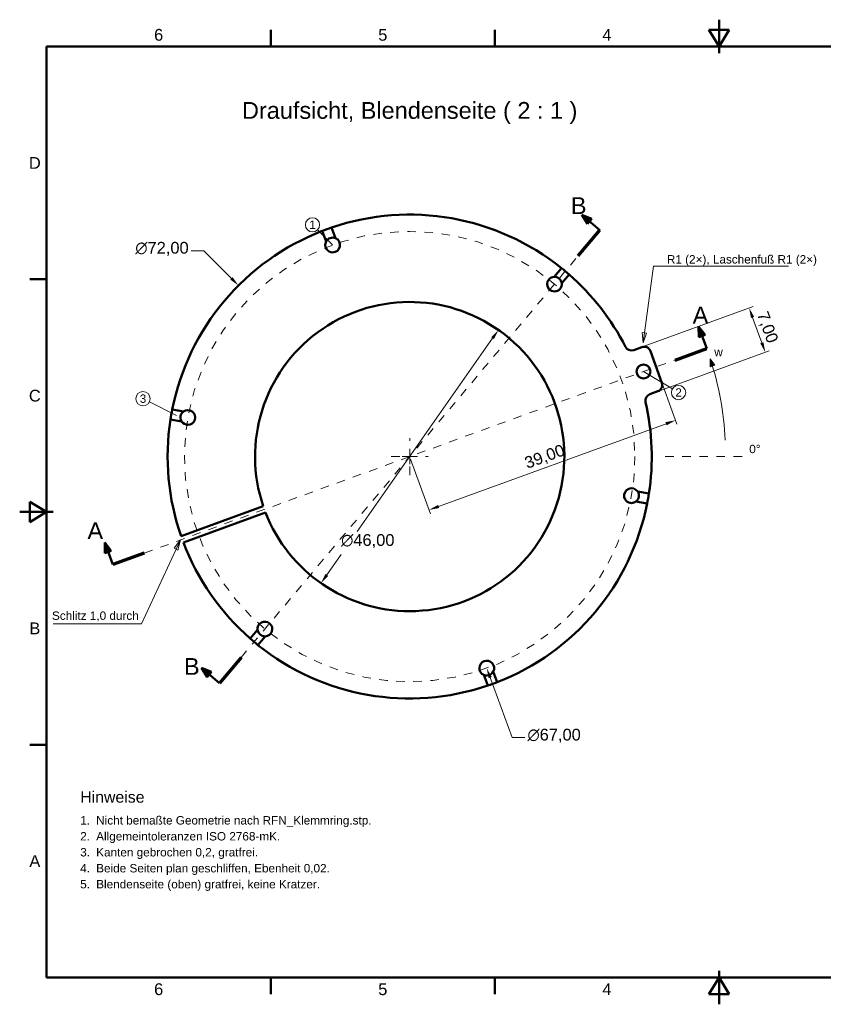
# Model space of a CAD drawing. Header units: inches. Extents: x 0.8 to 17.2, y 0.6 to 12.1.
# Tile 1 of 2: x 0.8 to 10.2, y 0.6 to 12.1. Entities that reach past the tile are written whole.
import ezdxf
from ezdxf.enums import TextEntityAlignment as Align

# ---------------------------------------------------------------- set-up
doc = ezdxf.new("R2010")
doc.units = ezdxf.units.IN
doc.header["$MEASUREMENT"] = 0
doc.linetypes.add('CENTER2', pattern=[1.125, 0.75, -0.125, 0.125, -0.125])
for name, color, linetype, lineweight in [('BEMASSUNG', 7, 'Continuous', 18), ('MITTELLINIE', 7, 'CENTER2', 18), ('RAHMEN', 7, 'Continuous', 50), ('SCHNITTLINIE', 7, 'Continuous', 50), ('SICHTKANTE', 7, 'Continuous', 50), ('TEXT', 7, 'Continuous', 18)]:
    doc.layers.add(name, color=color, linetype=linetype, lineweight=lineweight)
doc.styles.add('ISO_101', font='arial.ttf')
doc.styles.add('ISO_14', font='arial.ttf')
doc.styles.add('ISO_20', font='arial.ttf')
doc.styles.add('ISO_78', font='arial.ttf')
doc.styles.add('ISO_81', font='arial.ttf')
doc.styles.add('ISO_82', font='arial.ttf')
doc.styles.add('ISO_DWG_RFN', font='arial.ttf')
doc.dimstyles.new('DWG_RFN', dxfattribs={"dimtxt": 0.137795, "dimasz": 0.11811, "dimexe": 0.049213, "dimexo": 0.031496, "dimgap": 0.031496, "dimtad": 1, "dimlfac": 25.4, "dimtxsty": 'ISO_DWG_RFN', "dimcen": 2.5, "dimclrd": 7, "dimclre": 7, "dimclrt": 7, "dimadec": 1, "dimazin": 3, "dimtfac": 1, "dimtmove": 0, "dimatfit": 3, "dimfxl": 0, "dimlwd": 18, "dimlwe": 18})

# ---------------------------------------------------------------- blocks, each defined once
blk = doc.blocks.new('Leader Text3')
at = {"layer": 'BEMASSUNG', "color": 7, "lineweight": 18}
for p, q in [((8.134, 8.443), (8.24, 9.224)), ((8.24, 9.224), (8.358, 9.224)), ((8.11, 8.447), (8.118, 8.326)), ((8.157, 8.44), (8.11, 8.447)), ((8.134, 8.443), (8.118, 8.326)), ((8.118, 8.326), (8.157, 8.44))]:
    blk.add_line(p, q, dxfattribs=at)
at = {"layer": 'BEMASSUNG', "color": 7, "lineweight": 18, "flags": 128}
blk.add_lwpolyline([(8.11, 8.447), (8.118, 8.326), (8.157, 8.44), (8.11, 8.447)], dxfattribs=at)
at = {"layer": 'BEMASSUNG', "color": 7}
blk.add_solid([(8.11, 8.447), (8.118, 8.326), (8.157, 8.44), (8.11, 8.447)], dxfattribs=at)
blk = doc.blocks.new('Leader Text4')
at = {"layer": 'BEMASSUNG', "color": 7, "lineweight": 18}
for p, q in [((2.7, 6.017), (2.629, 5.919)), ((2.651, 5.909), (2.7, 6.017)), ((2.672, 5.899), (2.7, 6.017)), ((2.651, 5.909), (2.247, 5.033)), ((2.629, 5.919), (2.672, 5.899)), ((2.247, 5.033), (2.129, 5.033))]:
    blk.add_line(p, q, dxfattribs=at)
at = {"layer": 'BEMASSUNG', "color": 7, "lineweight": 18, "flags": 128}
blk.add_lwpolyline([(2.672, 5.899), (2.7, 6.017), (2.629, 5.919), (2.672, 5.899)], dxfattribs=at)
at = {"layer": 'BEMASSUNG', "color": 7}
blk.add_solid([(2.672, 5.899), (2.7, 6.017), (2.629, 5.919), (2.672, 5.899)], dxfattribs=at)
blk = doc.blocks.new('*D19')
at = {"layer": 'BEMASSUNG', "color": 7, "lineweight": 18, "transparency": 16777216}
for p, q in [((2.826, 9.405), (2.975, 9.405)), ((2.975, 9.405), (3.298, 9.082)), ((5.386, 6.904), (5.386, 7.084)), ((5.296, 6.994), (5.476, 6.994))]:
    blk.add_line(p, q, dxfattribs=at)
at = {"layer": 'BEMASSUNG', "color": 7, "transparency": 16777216}
blk.add_solid([(3.312, 9.096), (3.284, 9.068), (3.381, 8.998)], dxfattribs=at)
at = {"layer": 'Defpoints', "color": 0, "transparency": 16777216}
for p in [(3.381, 8.998), (7.39, 4.99)]:
    blk.add_point(p, dxfattribs=at)
at = {"layer": 'BEMASSUNG', "color": 7, "lineweight": 18, "transparency": 16777216, "insert": (2.173, 9.509), "char_height": 0.1378, "attachment_point": 1, "style": 'ISO_DWG_RFN'}
blk.add_mtext('\\A1;{\\fAIGDT|b0|i0;\\ln}\\fArial|b0|i0;{\\H0.1378;72,00}', dxfattribs=at)
blk = doc.blocks.new('*D20')
at = {"layer": 'BEMASSUNG', "color": 7, "lineweight": 18, "transparency": 16777216}
for p, q in [((6.357, 8.381), (4.771, 6.117)), ((4.415, 5.607), (4.582, 5.846))]:
    blk.add_line(p, q, dxfattribs=at)
at = {"layer": 'BEMASSUNG', "color": 7, "transparency": 16777216}
for points in [[(6.341, 8.392), (6.373, 8.37), (6.425, 8.478)], [(4.399, 5.619), (4.431, 5.596), (4.347, 5.511)]]:
    blk.add_solid(points, dxfattribs=at)
at = {"layer": 'Defpoints', "color": 0, "transparency": 16777216}
for p in [(6.425, 8.478), (4.347, 5.511)]:
    blk.add_point(p, dxfattribs=at)
at = {"layer": 'BEMASSUNG', "color": 7, "lineweight": 18, "transparency": 16777216, "insert": (4.583, 6.085), "char_height": 0.1378, "attachment_point": 1, "style": 'ISO_DWG_RFN'}
blk.add_mtext('\\A1;{\\fAIGDT|b0|i0;\\ln}\\fArial|b0|i0;{\\H0.1378;46,00}', dxfattribs=at)
blk = doc.blocks.new('*D21')
at = {"layer": 'BEMASSUNG', "color": 7, "lineweight": 18, "transparency": 16777216}
for p, q in [((5.386, 6.904), (5.386, 7.084)), ((5.296, 6.994), (5.476, 6.994)), ((6.584, 3.701), (6.328, 4.404)), ((6.733, 3.701), (6.584, 3.701))]:
    blk.add_line(p, q, dxfattribs=at)
at = {"layer": 'BEMASSUNG', "color": 7, "transparency": 16777216}
blk.add_solid([(6.347, 4.411), (6.31, 4.398), (6.288, 4.515)], dxfattribs=at)
at = {"layer": 'Defpoints', "color": 0, "transparency": 16777216}
for p in [(4.484, 9.473), (6.288, 4.515)]:
    blk.add_point(p, dxfattribs=at)
at = {"layer": 'BEMASSUNG', "color": 7, "lineweight": 18, "transparency": 16777216, "insert": (6.765, 3.805), "char_height": 0.1378, "attachment_point": 1, "style": 'ISO_DWG_RFN'}
blk.add_mtext('\\A1;{\\fAIGDT|b0|i0;\\ln}\\fArial|b0|i0;{\\H0.1378;67,00}', dxfattribs=at)
blk = doc.blocks.new('*D22')
at = {"layer": 'BEMASSUNG', "color": 7, "lineweight": 18, "transparency": 16777216}
for p, q in [((8.282, 8.015), (8.516, 7.373)), ((5.724, 6.409), (8.388, 7.379)), ((5.397, 6.964), (5.63, 6.322))]:
    blk.add_line(p, q, dxfattribs=at)
at = {"layer": 'BEMASSUNG', "color": 7, "transparency": 16777216}
for points in [[(8.381, 7.397), (8.395, 7.36), (8.499, 7.419)], [(5.718, 6.428), (5.731, 6.391), (5.613, 6.369)]]:
    blk.add_solid(points, dxfattribs=at)
at = {"layer": 'Defpoints', "color": 0, "transparency": 16777216}
for p in [(8.271, 8.044), (8.499, 7.419), (5.386, 6.994)]:
    blk.add_point(p, dxfattribs=at)
at = {"layer": 'BEMASSUNG', "color": 7, "lineweight": 18, "transparency": 16777216, "insert": (6.715, 6.979), "char_height": 0.1378, "attachment_point": 1, "rotation": 20, "style": 'ISO_DWG_RFN'}
blk.add_mtext('\\A1;{39,00}', dxfattribs=at)
blk = doc.blocks.new('*D23')
at = {"layer": 'BEMASSUNG', "color": 7, "lineweight": 18, "transparency": 16777216}
for p, q in [((8.133, 8.287), (9.407, 8.751)), ((9.402, 8.623), (9.509, 8.327)), ((8.321, 7.769), (9.596, 8.233))]:
    blk.add_line(p, q, dxfattribs=at)
at = {"layer": 'BEMASSUNG', "color": 7, "transparency": 16777216}
for points in [[(9.42, 8.63), (9.383, 8.617), (9.361, 8.734)], [(9.528, 8.334), (9.491, 8.321), (9.55, 8.216)]]:
    blk.add_solid(points, dxfattribs=at)
at = {"layer": 'Defpoints', "color": 0, "transparency": 16777216}
for p in [(8.103, 8.276), (9.55, 8.216), (8.292, 7.758)]:
    blk.add_point(p, dxfattribs=at)
at = {"layer": 'BEMASSUNG', "color": 7, "lineweight": 18, "transparency": 16777216, "insert": (9.58, 8.71), "char_height": 0.1378, "attachment_point": 1, "rotation": 290, "style": 'ISO_DWG_RFN'}
blk.add_mtext('\\A1;{7,00}', dxfattribs=at)

msp = doc.modelspace()

# ---------------------------------------------------------------- hatches: boundary and pattern name
at = {"layer": 'BEMASSUNG'}
msp.add_hatch(color=7, dxfattribs=at).paths.add_polyline_path([(8.95846, 8.06384), (8.90604, 8.04681), (8.90548, 8.1377)])
at = {"layer": 'SCHNITTLINIE'}
for points in [[(7.51748, 9.77949), (7.46686, 9.71917), (7.40169, 9.82525)], [(8.84656, 8.42129), (8.77257, 8.39436), (8.76917, 8.51881)], [(1.89136, 5.8898), (1.81737, 5.86287), (1.81397, 5.98732)], [(3.06352, 4.47147), (3.0129, 4.41115), (2.94773, 4.51723)]]:
    msp.add_hatch(color=7, dxfattribs=at).paths.add_polyline_path(points)

# ---------------------------------------------------------------- linework, layer by layer
at = {"layer": 'BEMASSUNG'}
for p, q in [((4.48365, 9.47281), (4.30658, 9.64987)), ((8.35815, 9.22405), (9.81976, 9.22405)), ((8.90548, 8.1377), (8.95846, 8.06384)), ((8.90604, 8.04681), (8.90548, 8.1377)), ((8.12351, 7.99053), (8.46236, 7.78723)), ((8.95846, 8.06384), (8.90604, 8.04681)), ((2.65628, 7.47539), (2.33741, 7.63482)), ((2.12927, 5.03298), (1.209, 5.03298))]:
    msp.add_line(p, q, dxfattribs=at)
for centre in [(4.24743, 9.70903), (2.26258, 7.67224), (8.53409, 7.74418)]:
    msp.add_circle(centre, 0.08366, dxfattribs=at)
msp.add_arc((5.38583, 6.99409), 3.70079, 3, 18, dxfattribs=at)
at = {"layer": 'MITTELLINIE', "ltscale": 0.089497}
msp.add_line((3.41191, 4.64167), (7.35974, 9.34651), dxfattribs=at)
at = {"layer": 'MITTELLINIE', "ltscale": 0.08908}
msp.add_line((2.27818, 5.863), (8.49347, 8.12518), dxfattribs=at)
at = {"layer": 'MITTELLINIE', "ltscale": 0.096238}
for p, q in [((5.38583, 6.77756), (5.38583, 7.21063)), ((5.16929, 6.99409), (5.60236, 6.99409))]:
    msp.add_line(p, q, dxfattribs=at)
at = {"layer": 'MITTELLINIE', "ltscale": 0.093322}
msp.add_line((8.37795, 6.99409), (9.32283, 6.99409), dxfattribs=at)
at = {"layer": 'MITTELLINIE', "ltscale": 0.088748}
msp.add_circle((5.38583, 6.99409), 2.6378, dxfattribs=at)
at = {"layer": 'RAHMEN'}
for p, q in [((9.00787, 12.1122), (9.00787, 11.7185)), ((3.75853, 11.79724), (3.75853, 11.99409)), ((6.3832, 11.79724), (6.3832, 11.99409)), ((9.12598, 11.99409), (8.88976, 11.99409)), ((8.88976, 11.99409), (9.00787, 11.79724)), ((9.00787, 11.79724), (9.12598, 11.99409)), ((9.00787, 11.79724), (9.00787, 11.99409)), ((16.88189, 11.79724), (1.13386, 11.79724)), ((1.13386, 11.79724), (1.13386, 0.89173)), ((1.13386, 9.07087), (0.93701, 9.07087)), ((1.13386, 6.34449), (0.93701, 6.4626)), ((0.93701, 6.4626), (0.93701, 6.22638)), ((0.8189, 6.34449), (1.2126, 6.34449)), ((1.13386, 6.34449), (0.93701, 6.34449)), ((0.93701, 6.22638), (1.13386, 6.34449)), ((1.13386, 3.61811), (0.93701, 3.61811)), ((9.00787, 0.57677), (9.00787, 0.97047)), ((1.13386, 0.89173), (16.88189, 0.89173)), ((3.75853, 0.89173), (3.75853, 0.69488)), ((6.3832, 0.89173), (6.3832, 0.69488)), ((9.00787, 0.89173), (8.88976, 0.69488)), ((9.12598, 0.69488), (9.00787, 0.89173)), ((9.00787, 0.89173), (9.00787, 0.69488)), ((8.88976, 0.69488), (9.12598, 0.69488))]:
    msp.add_line(p, q, dxfattribs=at)
at = {"layer": 'SCHNITTLINIE'}
for p, q in [((7.61281, 9.64811), (7.40169, 9.82525)), ((7.40169, 9.82525), (7.51748, 9.77949)), ((7.46686, 9.71917), (7.40169, 9.82525)), ((7.51748, 9.77949), (7.46686, 9.71917)), ((8.86343, 8.25984), (8.76917, 8.51881)), ((8.76917, 8.51881), (8.84656, 8.42129)), ((8.77257, 8.39436), (8.76917, 8.51881)), ((8.84656, 8.42129), (8.77257, 8.39436)), ((1.90822, 5.72835), (1.81397, 5.98732)), ((1.81397, 5.98732), (1.89136, 5.8898)), ((1.81737, 5.86287), (1.81397, 5.98732)), ((1.89136, 5.8898), (1.81737, 5.86287)), ((3.15885, 4.34008), (2.94773, 4.51723)), ((2.94773, 4.51723), (3.06352, 4.47147)), ((3.0129, 4.41115), (2.94773, 4.51723)), ((3.06352, 4.47147), (3.0129, 4.41115))]:
    msp.add_line(p, q, dxfattribs=at)
at = {"layer": 'SCHNITTLINIE', "lineweight": 70}
for p, q in [((7.35974, 9.34651), (7.61281, 9.64811)), ((8.49347, 8.12518), (8.86343, 8.25984)), ((2.27818, 5.863), (1.90822, 5.72835)), ((3.41191, 4.64167), (3.15885, 4.34008))]:
    msp.add_line(p, q, dxfattribs=at)
at = {"layer": 'SICHTKANTE'}
for p, q in [((4.40648, 9.51215), (4.36104, 9.63701)), ((4.51747, 9.55255), (4.47202, 9.67741)), ((7.07686, 9.10126), (7.16227, 9.20305)), ((7.16733, 9.02534), (7.25275, 9.12713)), ((8.00893, 8.2421), (8.10325, 8.27643)), ((8.20417, 8.22937), (8.33882, 7.85941)), ((8.19745, 7.72416), (8.29176, 7.75849)), ((2.73596, 7.5213), (2.60511, 7.54438)), ((2.71545, 7.40499), (2.5846, 7.42806)), ((8.0562, 6.5832), (8.18706, 6.56013)), ((8.03569, 6.46689), (8.16655, 6.44381)), ((3.67096, 6.41183), (2.70892, 6.06168)), ((3.69789, 6.33784), (2.73585, 5.98769)), ((3.60432, 4.96285), (3.51891, 4.86106)), ((3.6948, 4.88693), (3.60939, 4.78514)), ((6.25418, 4.43564), (6.29963, 4.31078)), ((6.36517, 4.47604), (6.41062, 4.35118))]:
    msp.add_line(p, q, dxfattribs=at)
msp.add_circle((8.12351, 7.99053), 0.08071, dxfattribs=at)
for centre, radius, start, end in [((5.38583, 6.99409), 2.83465, 51.193748, 108.806252), ((5.38583, 6.99409), 2.83465, 111.193748, 168.806252), ((5.38583, 6.99409), 2.83465, 108.806252, 111.193748), ((4.48365, 9.47281), 0.08661, 152.985886, 270), ((4.48365, 9.47281), 0.08661, 67.014114, 152.985886), ((4.48365, 9.47281), 0.08661, 270, 67.014114), ((5.38583, 6.99409), 2.83465, 48.806252, 51.193748), ((5.38583, 6.99409), 2.83465, 26.9857, 48.806252), ((7.08137, 9.01476), 0.08661, 92.985886, 270), ((7.08137, 9.01476), 0.08661, 7.014114, 92.985886), ((7.08137, 9.01476), 0.08661, 270, 7.014114), ((5.38583, 6.99409), 1.81102, 270, 198.754341), ((7.982, 8.3161), 0.07874, 206.9857, 290), ((8.13018, 8.20244), 0.07874, 20, 110), ((8.26483, 7.83248), 0.07874, 290, 20), ((8.22438, 7.65017), 0.07874, 110, 193.0143), ((5.38583, 6.99409), 2.83465, 351.193748, 13.0143), ((5.38583, 6.99409), 2.83465, 168.806252, 171.193748), ((2.78811, 7.45214), 0.08661, 127.014114, 212.985886), ((2.78811, 7.45214), 0.08661, 270, 127.014114), ((5.38583, 6.99409), 2.83465, 171.193748, 199.2042), ((2.78811, 7.45214), 0.08661, 212.985886, 270), ((7.98355, 6.53605), 0.08661, 32.985886, 270), ((7.98355, 6.53605), 0.08661, 307.014114, 32.985886), ((7.98355, 6.53605), 0.08661, 270, 307.014114), ((5.38583, 6.99409), 2.83465, 348.806252, 351.193748), ((5.38583, 6.99409), 2.83465, 291.193748, 348.806252), ((5.38583, 6.99409), 1.81102, 201.245659, 270), ((5.38583, 6.99409), 2.83465, 200.7958, 228.806252), ((3.69028, 4.97343), 0.08661, 272.985886, 187.014114), ((3.69028, 4.97343), 0.08661, 187.014114, 270), ((5.38583, 6.99409), 2.83465, 228.806252, 231.193748), ((3.69028, 4.97343), 0.08661, 270, 272.985886), ((5.38583, 6.99409), 2.83465, 231.193748, 288.806252), ((6.28801, 4.51538), 0.08661, 332.985886, 247.014114), ((6.28801, 4.51538), 0.08661, 247.014114, 270), ((6.28801, 4.51538), 0.08661, 270, 332.985886), ((5.38583, 6.99409), 2.83465, 288.806252, 291.193748)]:
    msp.add_arc(centre, radius, start, end, dxfattribs=at)

# ---------------------------------------------------------------- block references
at = {"layer": 'BEMASSUNG'}
for name in ['Leader Text3', 'Leader Text4']:
    msp.add_blockref(name, (0, 0), dxfattribs=at)

# ---------------------------------------------------------------- texts
at = {"layer": 'RAHMEN', "style": 'ISO_14'}
for s, p in [('6', (2.44619, 11.93504)), ('5', (5.07087, 11.93504)), ('4', (7.69554, 11.93504)), ('D', (0.99606, 10.43406)), ('C', (0.99606, 7.70768)), ('B', (0.99606, 4.9813)), ('A', (0.99606, 2.25492)), ('6', (2.44619, 0.75394)), ('5', (5.07087, 0.75394)), ('4', (7.69554, 0.75394))]:
    msp.add_text(s, height=0.1378, dxfattribs=at).set_placement(p, align=Align.MIDDLE_CENTER)
at = {"layer": 'TEXT'}
for s, height, style, p in [('Draufsicht, Blendenseite ( 2 : 1 )', 0.1968504, 'ISO_20', (5.38583, 11.04921)), ('B', 0.19685, 'ISO_20', (7.36425, 9.93376)), ('1', 0.09843, 'ISO_78', (4.24743, 9.70903)), ('A', 0.19685, 'ISO_20', (8.791, 8.65118)), ('2', 0.09843, 'ISO_78', (8.53409, 7.74418)), ('3', 0.09843, 'ISO_78', (2.26258, 7.67224)), ('A', 0.19685, 'ISO_20', (1.70422, 6.12551)), ('B', 0.19685, 'ISO_20', (2.83437, 4.53526))]:
    msp.add_text(s, height=height, dxfattribs=dict(at, style=style)).set_placement(p, align=Align.MIDDLE_CENTER)
for s, height, style, p in [('R1 (2×), Laschenfuß R1 (2×)', 0.0984252, 'ISO_81', (8.39752, 9.25555)), ('w', 0.09843, 'ISO_81', (8.95273, 8.1692)), ('0°', 0.098425, 'ISO_81', (9.3622, 7.03346)), ('Hinweise', 0.132874, 'ISO_101', (1.52756, 2.93898)), ('1.', 0.098425, 'ISO_81', (1.52756, 2.68307)), ('Nicht bemaßte Geometrie nach RFN_Klemmring.stp.', 0.0984252, 'ISO_81', (1.71457, 2.68307)), ('2.', 0.098425, 'ISO_81', (1.52756, 2.49606)), ('Allgemeintoleranzen ISO 2768-mK.', 0.0984252, 'ISO_81', (1.71457, 2.49606)), ('3.', 0.098425, 'ISO_81', (1.52756, 2.30906)), ('Kanten gebrochen 0,2, gratfrei.', 0.0984252, 'ISO_81', (1.71457, 2.30906)), ('4.', 0.098425, 'ISO_81', (1.52756, 2.12205)), ('Beide Seiten plan geschliffen, Ebenheit 0,02.', 0.0984252, 'ISO_81', (1.71457, 2.12205)), ('5.', 0.098425, 'ISO_81', (1.52756, 1.93504)), ('Blendenseite (oben) gratfrei, keine Kratzer.', 0.0984252, 'ISO_81', (1.71457, 1.93504))]:
    msp.add_text(s, height=height, dxfattribs=dict(at, style=style)).set_placement(p)
at = {"layer": 'TEXT', "style": 'ISO_82'}
msp.add_text('Schlitz 1,0 durch', height=0.0984252, dxfattribs=at).set_placement((2.21346, 5.08095), align=Align.RIGHT)

# ---------------------------------------------------------------- dimensions: what is measured, and where the dimension line sits
at = {"layer": 'BEMASSUNG', "color": 7, "lineweight": 18}
for p1, p2, text, override, picture, middle in [((7.39022, 4.9897), (3.38143, 8.99849), '{\\fAIGDT|b0|i0;\\ln}\\fArial|b0|i0;{\\H0.1378;72,00}', {"dimgap": 0.031496, "dimtad": 0, "dimtih": 1, "dimtoh": 1, "dimdec": 2, "dimlfac": 25.4, "dimsah": 1, "dimtol": 0, "dimlim": 0, "dimtp": 0, "dimtm": 0, "dimtdec": 2, "dimtofl": 0}, '*D19', (2.48368, 9.40503)), ((4.48365, 9.47281), (6.28801, 4.51538), '{\\fAIGDT|b0|i0;\\ln}\\fArial|b0|i0;{\\H0.1378;67,00}', {"dimgap": 0.031496, "dimtad": 0, "dimtih": 1, "dimtoh": 1, "dimdec": 2, "dimlfac": 25.4, "dimsah": 1, "dimtol": 0, "dimlim": 0, "dimtp": 0, "dimtm": 0, "dimtdec": 2, "dimtofl": 0}, '*D21', (7.07546, 3.70147)), ((6.42459, 8.4776), (4.34707, 5.51059), '{\\fAIGDT|b0|i0;\\ln}\\fArial|b0|i0;{\\H0.1378;46,00}', {"dimgap": 0.031496, "dimtad": 0, "dimtih": 1, "dimtoh": 1, "dimdec": 2, "dimlfac": 25.4, "dimsah": 1, "dimtol": 0, "dimlim": 0, "dimtp": 0, "dimtm": 0, "dimtdec": 2, "dimatfit": 2}, '*D20', (4.67684, 5.98155))]:
    dim = msp.add_diameter_dim_2p(p1=p1, p2=p2, text=text, dimstyle='DWG_RFN', override=override, dxfattribs=at)
    dim.commit()
    dim.dimension.update_dxf_attribs({"geometry": picture, "text_midpoint": middle, "dimtype": 163})
for base, p1, p2, angle, picture, middle in [((9.54962, 8.21631), (8.10325, 8.27643), (8.29176, 7.75849), 110, '*D23', (9.45536, 8.47528)), ((8.49913, 7.41899), (5.38583, 6.99409), (8.2715, 8.04439), 200, '*D22', (7.05629, 6.89384))]:
    dim = msp.add_linear_dim(base=base, p1=p1, p2=p2, angle=angle, text='{<>}', dimstyle='DWG_RFN', override={"dimgap": 0.031496, "dimdec": 2, "dimlfac": 12.7, "dimsah": 1, "dimtol": 0, "dimlim": 0, "dimtp": 0, "dimtm": 0, "dimtdec": 2, "dimtofl": 0, "dimatfit": 1}, dxfattribs=at)
    dim.commit()
    dim.dimension.update_dxf_attribs({"geometry": picture, "text_midpoint": middle, "dimtype": 160})

doc.saveas('drawing.dxf')
